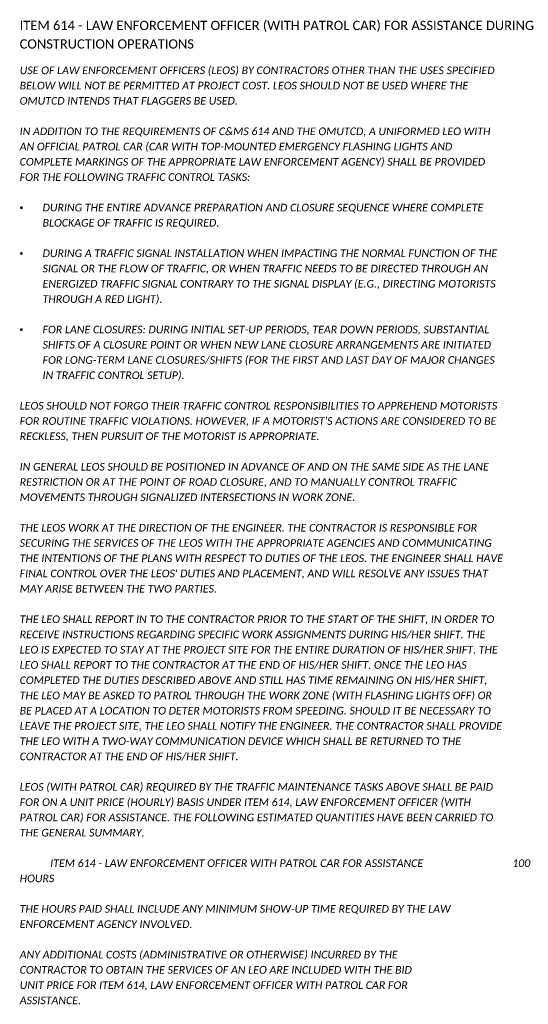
# Model space of a CAD drawing. Header units: feet. Extents: x 105 to 304, y 6 to 66.
# Tile 10 of 13: x 227 to 236, y 45 to 64. Entities that reach past the tile are written whole.
import ezdxf

# ---------------------------------------------------------------- set-up
doc = ezdxf.new("R2010")
doc.units = ezdxf.units.FT
doc.header["$MEASUREMENT"] = 0
doc.layers.add('TX_P_1', color=7, linetype='Continuous')
doc.styles.add('P_Slanted-Bold_Normal', font='calibriz.ttf', dxfattribs={"height": 0.14})
doc.styles.add('P_Slanted-Normal LS 1.00', font='calibrii.ttf', dxfattribs={"height": 0.14})

msp = doc.modelspace()

# ---------------------------------------------------------------- texts
at = {"layer": 'TX_P_1', "color": 3, "insert": (227, 63.494), "char_height": 0.17, "width": 9.5, "attachment_point": 1, "line_spacing_factor": 1.2, "style": 'P_Slanted-Bold_Normal'}
msp.add_mtext('ITEM 614 - LAW ENFORCEMENT OFFICER (WITH PATROL CAR) FOR ASSISTANCE DURING CONSTRUCTION OPERATIONS ', dxfattribs=at)
at = {"layer": 'TX_P_1', "color": 6, "ltscale": 0.05, "insert": (227, 62.654), "char_height": 0.14, "width": 8.9, "attachment_point": 1, "line_spacing_factor": 1.2, "style": 'P_Slanted-Normal LS 1.00'}
msp.add_mtext("USE OF LAW ENFORCEMENT OFFICERS (LEOS) BY CONTRACTORS OTHER THAN THE USES SPECIFIED BELOW WILL NOT BE PERMITTED AT PROJECT COST. LEOS SHOULD NOT BE USED WHERE THE OMUTCD INTENDS THAT FLAGGERS BE USED.  \\P\\PIN ADDITION TO THE REQUIREMENTS OF C&MS 614 AND THE OMUTCD, A UNIFORMED LEO WITH AN OFFICIAL PATROL CAR (CAR WITH TOP-MOUNTED EMERGENCY FLASHING LIGHTS AND COMPLETE MARKINGS OF THE APPROPRIATE LAW ENFORCEMENT AGENCY) SHALL BE PROVIDED FOR THE FOLLOWING TRAFFIC CONTROL TASKS: \\P\\P\\pxi-3,l3,t3;{\\fSymbol|b0|i0|c2|p18;·^I}DURING THE ENTIRE ADVANCE PREPARATION AND CLOSURE SEQUENCE WHERE COMPLETE BLOCKAGE OF TRAFFIC IS REQUIRED. \\P\\pi0,l0,tz;\\P\\pi-3,l3,t3;{\\fSymbol|b0|i0|c2|p18;·^I}DURING A TRAFFIC SIGNAL INSTALLATION WHEN IMPACTING THE NORMAL FUNCTION OF THE SIGNAL OR THE FLOW OF TRAFFIC, OR WHEN TRAFFIC NEEDS TO BE DIRECTED THROUGH AN ENERGIZED TRAFFIC SIGNAL CONTRARY TO THE SIGNAL DISPLAY (E.G., DIRECTING MOTORISTS THROUGH A RED LIGHT). \\P\\P{\\fSymbol|b0|i0|c2|p18;·^I}FOR LANE CLOSURES: DURING INITIAL SET-UP PERIODS, TEAR DOWN PERIODS, SUBSTANTIAL SHIFTS OF A CLOSURE POINT OR WHEN NEW LANE CLOSURE ARRANGEMENTS ARE INITIATED FOR LONG-TERM LANE CLOSURES/SHIFTS (FOR THE FIRST AND LAST DAY OF MAJOR CHANGES IN TRAFFIC CONTROL SETUP). \\P\\P\\pi0,l0,tz;LEOS SHOULD NOT FORGO THEIR TRAFFIC CONTROL RESPONSIBILITIES TO APPREHEND MOTORISTS FOR ROUTINE TRAFFIC VIOLATIONS. HOWEVER, IF A MOTORIST'S ACTIONS ARE CONSIDERED TO BE RECKLESS, THEN PURSUIT OF THE MOTORIST IS APPROPRIATE. \\P\\PIN GENERAL LEOS SHOULD BE POSITIONED IN ADVANCE OF AND ON THE SAME SIDE AS THE LANE RESTRICTION OR AT THE POINT OF ROAD CLOSURE, AND TO MANUALLY CONTROL TRAFFIC MOVEMENTS THROUGH SIGNALIZED INTERSECTIONS IN WORK ZONE. \\P\\PTHE LEOS WORK AT THE DIRECTION OF THE ENGINEER. THE CONTRACTOR IS RESPONSIBLE FOR SECURING THE SERVICES OF THE LEOS WITH THE APPROPRIATE AGENCIES AND COMMUNICATING THE INTENTIONS OF THE PLANS WITH RESPECT TO DUTIES OF THE LEOS. THE ENGINEER SHALL HAVE FINAL CONTROL OVER THE LEOS' DUTIES AND PLACEMENT, AND WILL RESOLVE ANY ISSUES THAT MAY ARISE BETWEEN THE TWO PARTIES. \\P\\PTHE LEO SHALL REPORT IN TO THE CONTRACTOR PRIOR TO THE START OF THE SHIFT, IN ORDER TO RECEIVE INSTRUCTIONS REGARDING SPECIFIC WORK ASSIGNMENTS DURING HIS/HER SHIFT. THE LEO IS EXPECTED TO STAY AT THE PROJECT SITE FOR THE ENTIRE DURATION OF HIS/HER SHIFT. THE LEO SHALL REPORT TO THE CONTRACTOR AT THE END OF HIS/HER SHIFT. ONCE THE LEO HAS COMPLETED THE DUTIES DESCRIBED ABOVE AND STILL HAS TIME REMAINING ON HIS/HER SHIFT, THE LEO MAY BE ASKED TO PATROL THROUGH THE WORK ZONE (WITH FLASHING LIGHTS OFF) OR BE PLACED AT A LOCATION TO DETER MOTORISTS FROM SPEEDING. SHOULD IT BE NECESSARY TO LEAVE THE PROJECT SITE, THE LEO SHALL NOTIFY THE ENGINEER. THE CONTRACTOR SHALL PROVIDE THE LEO WITH A TWO-WAY COMMUNICATION DEVICE WHICH SHALL BE RETURNED TO THE CONTRACTOR AT THE END OF HIS/HER SHIFT. \\P\\PLEOS (WITH PATROL CAR) REQUIRED BY THE TRAFFIC MAINTENANCE TASKS ABOVE SHALL BE PAID FOR ON A UNIT PRICE (HOURLY) BASIS UNDER ITEM 614, LAW ENFORCEMENT OFFICER (WITH PATROL CAR) FOR ASSISTANCE. THE FOLLOWING ESTIMATED QUANTITIES HAVE BEEN CARRIED TO THE GENERAL SUMMARY.\\P\\P^I{\\C152;\\c12285479;ITEM 614 - LAW ENFORCEMENT OFFICER WITH PATROL CAR FOR ASSISTANCE^I^I^I^I^I^I^I^I^I^I^I^I^I^I^I\\C1;100\\C152;\\c12285479; HOURS\\P}\\PTHE HOURS PAID SHALL INCLUDE ANY MINIMUM SHOW-UP TIME REQUIRED BY THE LAW ENFORCEMENT AGENCY INVOLVED. \\P\\PANY ADDITIONAL COSTS (ADMINISTRATIVE OR OTHERWISE) INCURRED BY THE\\PCONTRACTOR TO OBTAIN THE SERVICES OF AN LEO ARE INCLUDED WITH THE BID\\PUNIT PRICE FOR ITEM 614, LAW ENFORCEMENT OFFICER WITH PATROL CAR FOR\\PASSISTANCE. ", dxfattribs=at)

doc.saveas('drawing.dxf')
